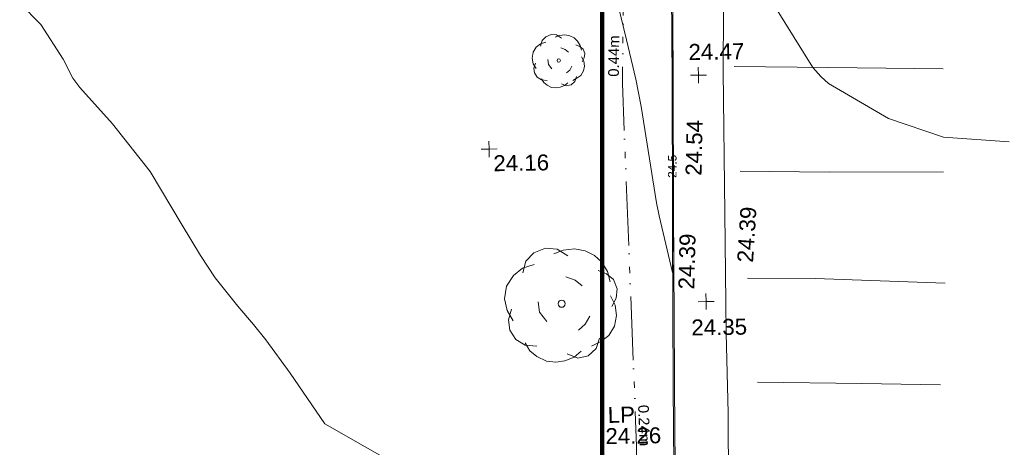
# Model space of a CAD drawing. Header units: millimetres. Extents: x -290717 to 520720, y -88450 to 287762.
# Tile 51 of 256: x -136183 to -113045, y -18887 to -8846. Entities that reach past the tile are written whole.
import ezdxf

# ---------------------------------------------------------------- set-up
doc = ezdxf.new("R2010")
doc.units = ezdxf.units.MM
doc.linetypes.add('IMPORT-UG_ELEC_STREET LIGHTING_QLB2 _2_', pattern=[2700, 1500, -300, 0, -250, 150, -300, 0, -200])
for name, color, linetype, lineweight, true_color in [('00_TOPO_FURN_LAMP_POST', 7, 'Continuous', 9, 0x666666), ('00_TOPO_KERB_BOTTOM', 1, 'Continuous', 9, 0xff0000), ('00_TOPO_KERB_TOP', 7, 'Continuous', 9, 0xa500a5), ('00_TOPO_LEVEL_SPOT', 7, 'Continuous', 9, 0x666666), ('00_TOPO_ROAD_MARKING_WHITE_CONTINUOUS', 7, 'Continuous', 9, 0x999999), ('00_TOPO_TREE', 7, 'Continuous', 9, 0x666666), ('01_DTM_CONTOUR_MNR', 7, 'Continuous', 9, 0xa5a552), ('01_DTM_CONTOUR_MNR_LABELS', 7, 'Continuous', 9, 0xa5a552), ('12333-PUM-2D-U-0001-C01 - Rev2_REVIT IMPORT_dwg', 7, 'Continuous', 9, 0x767676), ('A_RHA_Line', 7, 'Continuous', 9, 0x00a600), ('PUM-ELECTRIC-SL-QLB2', 7, 'IMPORT-UG_ELEC_STREET LIGHTING_QLB2 _2_', 9, 0xff7f7f)]:
    doc.layers.add(name, color=color, linetype=linetype, lineweight=lineweight, true_color=true_color)
doc.layers.add('00_TOPO_SURFACE', color=7, linetype='Continuous', lineweight=9)
doc.styles.add('Arial_1', font='arial.ttf', dxfattribs={"height": 250})
doc.styles.add('Swis721 Lt BT_1', font='swissl.ttf', dxfattribs={"height": 200})
doc.styles.add('Swis721 Lt BT_2', font='swissl.ttf', dxfattribs={"height": 375})

# ---------------------------------------------------------------- blocks, each defined once
blk = doc.blocks.new('12333-PUM-2D-U-0001-C01 - Rev2_REVIT IMPORT_dwg_CONIFEROUS_TREE-2077116-Site Location Plan Existing')
at = {"layer": '00_TOPO_TREE', "color": 254, "true_color": 0xcccccc, "flags": 128}
for points in [[(533777358, 725542802), (533777440, 725543076), (533777632, 725543267), (533777905, 725543377), (533778179, 725543349), (533778425, 725543185)], [(533778097, 725543240), (533778316, 725543322), (533778589, 725543349), (533778836, 725543295), (533779054, 725543185), (533779219, 725543021), (533779355, 725542802), (533779410, 725542556)], [(533777112, 725541680), (533776975, 725541927), (533776920, 725542200), (533776975, 725542501), (533777139, 725542747), (533777358, 725542912), (533777632, 725542994)], [(533779136, 725542830), (533779328, 725542747), (533779492, 725542611), (533779574, 725542392), (533779547, 725542173), (533779437, 725541981)], [(533778370, 725542693), (533778589, 725542611), (533778753, 725542474)], [(533777905, 725541653), (533777741, 725541872), (533777714, 725542118)], [(533779410, 725542228), (533779520, 725542009), (533779547, 725541762), (533779492, 725541516), (533779355, 725541297), (533779164, 725541160), (533778945, 725541051)], [(533777659, 725541078), (533777385, 725541106), (533777166, 725541242), (533777030, 725541461), (533777002, 725541708), (533777084, 725541954)], [(533778918, 725541762), (533778808, 725541571), (533778644, 725541434)], [(533778699, 725540941), (533778535, 725540805), (533778316, 725540723), (533778097, 725540695), (533777878, 725540723), (533777659, 725540832), (533777495, 725540969), (533777385, 725541160)], [(533779136, 725541242), (533779054, 725540996), (533778863, 725540832), (533778617, 725540777), (533778370, 725540887)]]:
    blk.add_lwpolyline(points, dxfattribs=at)
at = {"layer": '00_TOPO_TREE', "color": 254, "true_color": 0xcccccc}
blk.add_circle((533778261, 725542063), 84.4, dxfattribs=at)
blk = doc.blocks.new('12333-PUM-2D-U-0001-C01 - Rev2_REVIT IMPORT_dwg_MM-2077200-Site Location Plan Existing')
at = {"layer": '00_TOPO_LEVEL_SPOT', "color": 254, "true_color": 0xcccccc, "flags": 128}
for points in [[(0, -500), (0, 0), (-500, 0)], [(500, 0), (0, 0), (0, 500)]]:
    blk.add_lwpolyline(points, dxfattribs=at)
blk = doc.blocks.new('12333-PUM-2D-U-0001-C01 - Rev2_REVIT IMPORT_dwg_CONIFEROUS_TREE-2077221-Site Location Plan Existing')
at = {"layer": '00_TOPO_TREE', "color": 254, "true_color": 0xcccccc, "flags": 128}
for points in [[(533777871, 725548120), (533777909, 725548248), (533777998, 725548337), (533778126, 725548388), (533778254, 725548376), (533778369, 725548299)], [(533778216, 725548324), (533778318, 725548363), (533778446, 725548376), (533778561, 725548350), (533778663, 725548299), (533778740, 725548222), (533778804, 725548120), (533778829, 725548005)], [(533777756, 725547596), (533777692, 725547711), (533777666, 725547839), (533777692, 725547979), (533777768, 725548094), (533777871, 725548171), (533777998, 725548209)], [(533778344, 725548069), (533778446, 725548030), (533778523, 725547966)], [(533778702, 725548133), (533778791, 725548094), (533778868, 725548030), (533778906, 725547928), (533778893, 725547826), (533778842, 725547736)], [(533778126, 725547583), (533778050, 725547685), (533778037, 725547800)], [(533778829, 725547851), (533778881, 725547749), (533778893, 725547634), (533778868, 725547519), (533778804, 725547417), (533778714, 725547353), (533778612, 725547302)], [(533778011, 725547314), (533777883, 725547327), (533777781, 725547391), (533777717, 725547493), (533777704, 725547608), (533777743, 725547724)], [(533778599, 725547634), (533778548, 725547545), (533778471, 725547481)], [(533778497, 725547250), (533778420, 725547187), (533778318, 725547148), (533778216, 725547135), (533778113, 725547148), (533778011, 725547199), (533777935, 725547263), (533777883, 725547353)], [(533778702, 725547391), (533778663, 725547276), (533778574, 725547199), (533778459, 725547174), (533778344, 725547225)]]:
    blk.add_lwpolyline(points, dxfattribs=at)
at = {"layer": '00_TOPO_TREE', "color": 254, "true_color": 0xcccccc}
blk.add_circle((533778292, 725547775), 39.4, dxfattribs=at)
blk = doc.blocks.new('12333-PUM-2D-U-0001-C01 - Rev2_REVIT IMPORT_dwg_MGS62954_T2_Galway_ITM_3d_Rev1-2077680-Site Location Plan Existing')
at = {"layer": '00_TOPO_KERB_BOTTOM', "color": 254, "true_color": 0xcccccc, "flags": 128}
blk.add_lwpolyline([(533780785, 725532944), (533780788, 725533120), (533780825, 725534681), (533780865, 725534697), (533780871, 725535052), (533780857, 725535575), (533780819, 725535617), (533780829, 725536438), (533780844, 725536565), (533780859, 725537051), (533780863, 725537378), (533780867, 725538917), (533780897, 725541653), (533780929, 725544210), (533780974, 725547288), (533781022, 725551364)], dxfattribs=at)
at = {"layer": '00_TOPO_KERB_TOP', "color": 254, "true_color": 0xcccccc, "flags": 128}
blk.add_lwpolyline([(533780764, 725532940), (533780767, 725533121), (533780782, 725533991), (533780790, 725534413), (533780791, 725534673), (533780715, 725534887), (533780719, 725535576), (533780785, 725535649), (533780794, 725535977), (533780800, 725536440), (533780815, 725536568), (533780830, 725537052), (533780834, 725537379), (533780838, 725538917), (533780868, 725541653), (533780900, 725544211), (533780946, 725547288), (533780993, 725551364)], dxfattribs=at)
at = {"layer": '00_TOPO_ROAD_MARKING_WHITE_CONTINUOUS', "color": 254, "true_color": 0xcccccc, "flags": 128}
for points in [[(533782410, 725547560), (533784630, 725547500), (533787320, 725547420)], [(533782510, 725545100), (533784600, 725545040), (533787290, 725545000)], [(533782640, 725542590), (533784230, 725542550), (533787280, 725542390)], [(533782830, 725540140), (533785280, 725540070), (533787130, 725540000)]]:
    blk.add_lwpolyline(points, dxfattribs=at)
at = {"layer": '00_TOPO_SURFACE', "color": 254, "true_color": 0xcccccc, "flags": 128}
blk.add_lwpolyline([(533782723, 725586673), (533782595, 725579545), (533782448, 725572529), (533782405, 725570884), (533782416, 725568057), (533782402, 725565389), (533782475, 725563004), (533782406, 725558130), (533782328, 725554418), (533782252, 725551737), (533782150, 725547460), (533782136, 725544120), (533782114, 725541311), (533782128, 725539424), (533782085, 725536058), (533782075, 725533788), (533780805, 725533850)], dxfattribs=at)
at = {"layer": '01_DTM_CONTOUR_MNR', "color": 254, "true_color": 0xcccccc, "flags": 128}
for points in [[(533788839, 725545680), (533787300, 725545821), (533786018, 725546281), (533784625, 725547121), (533784443, 725547289), (533784260, 725547510), (533782770, 725550010)], [(533781000, 725549330), (533780974, 725548022), (533780961, 725547290), (533780942, 725546084), (533780927, 725545239), (533780908, 725544210), (533780900, 725543723), (533780880, 725542750), (533780587, 725544089), (533780533, 725544394), (533780213, 725546665), (533780098, 725547309), (533779891, 725548234), (533779484, 725550060)], [(533774525, 725538226), (533772650, 725539340), (533771851, 725540541), (533771294, 725541340), (533771014, 725541704), (533770650, 725542136), (533770127, 725542817), (533769792, 725543340), (533769377, 725544067), (533768650, 725545340), (533767778, 725546468), (533767026, 725547340), (533766872, 725547562), (533766650, 725548007), (533766142, 725548832), (533765650, 725549340)]]:
    blk.add_lwpolyline(points, dxfattribs=at)
for name in ['12333-PUM-2D-U-0001-C01 - Rev2_REVIT IMPORT_dwg_CONIFEROUS_TREE-2077221-Site Location Plan Existing', '12333-PUM-2D-U-0001-C01 - Rev2_REVIT IMPORT_dwg_CONIFEROUS_TREE-2077116-Site Location Plan Existing']:
    blk.add_blockref(name, (0, 0))
at = {"xscale": 0.375, "yscale": 0.375, "zscale": 0.375}
for p in [(533781567, 725547374), (533776618, 725545723), (533781656, 725542054)]:
    blk.add_blockref('12333-PUM-2D-U-0001-C01 - Rev2_REVIT IMPORT_dwg_MM-2077200-Site Location Plan Existing', p, dxfattribs=at)
at = {"layer": '00_TOPO_FURN_LAMP_POST', "char_height": 375, "attachment_point": 1, "line_spacing_factor": 1.005062, "style": 'Swis721 Lt BT_2'}
for s, insert, width in [('LP', (533779297, 725539620), 707.59), ('24.26', (533779235, 725539122), 1495.9)]:
    blk.add_mtext(s, dxfattribs=dict(at, insert=insert, width=width))
at = {"layer": '00_TOPO_KERB_BOTTOM', "color": 251, "true_color": 0x666666, "insert": (533781009, 725542355), "char_height": 375, "width": 1495.9, "attachment_point": 1, "rotation": 87.668, "line_spacing_factor": 1.005062, "style": 'Swis721 Lt BT_2'}
blk.add_mtext('24.39', dxfattribs=at)
at = {"layer": '00_TOPO_KERB_TOP', "color": 251, "true_color": 0x666666, "insert": (533781223, 725545021), "char_height": 375, "width": 1495.9, "attachment_point": 1, "rotation": 87.668, "line_spacing_factor": 1.005062, "style": 'Swis721 Lt BT_2'}
blk.add_mtext('24.54', dxfattribs=at)
at = {"layer": '00_TOPO_LEVEL_SPOT', "char_height": 375, "width": 1495.9, "attachment_point": 1, "line_spacing_factor": 1.005062, "style": 'Swis721 Lt BT_2'}
for s, insert in [('24.47', (533781345, 725548108)), ('24.16', (533776713, 725545576)), ('24.35', (533781298, 725541638))]:
    blk.add_mtext(s, dxfattribs=dict(at, insert=insert))
at = {"layer": '00_TOPO_SURFACE', "color": 251, "true_color": 0x666666, "insert": (533782400, 725542972), "char_height": 375, "width": 1495.9, "attachment_point": 1, "rotation": 85.3748, "line_spacing_factor": 1.005062, "style": 'Swis721 Lt BT_2'}
blk.add_mtext('24.39', dxfattribs=at)
at = {"layer": '01_DTM_CONTOUR_MNR_LABELS', "color": 251, "true_color": 0x666666, "insert": (533780816, 725545245), "char_height": 200, "width": 620.51, "attachment_point": 2, "rotation": 88.9705, "line_spacing_factor": 1.005062, "style": 'Swis721 Lt BT_1'}
blk.add_mtext('24.5', dxfattribs=at)
blk = doc.blocks.new('12333-PUM-2D-U-0001-C01 - Rev2_REVIT IMPORT_dwg-1620468-Site Location Plan Existing')
at = {"layer": 'PUM-ELECTRIC-SL-QLB2', "color": 254, "true_color": 0xffd4d4, "flags": 128}
blk.add_lwpolyline([(139066, -83096), (138711, -82751), (138885, -77178), (138698, -68635), (138978, -58870), (138758, -51980), (139237, -41346)], dxfattribs=at)
blk.add_blockref('12333-PUM-2D-U-0001-C01 - Rev2_REVIT IMPORT_dwg_MGS62954_T2_Galway_ITM_3d_Rev1-2077680-Site Location Plan Existing', (-533641080, -725615854))
at = {"layer": 'PUM-ELECTRIC-SL-QLB2', "char_height": 250, "width": 1160.03, "attachment_point": 2, "line_spacing_factor": 0.941778, "style": 'Arial_1'}
for s, insert, rotation in [('0.44m', (138381, -67994), 88.3576), ('0.24m', (139196, -76682), 271.254)]:
    blk.add_mtext(s, dxfattribs=dict(at, insert=insert, rotation=rotation))

msp = doc.modelspace()

# ---------------------------------------------------------------- linework, layer by layer
at = {"layer": 'A_RHA_Line', "color": 1, "lineweight": 140, "true_color": 0xff0000}
msp.add_line((-122493, 45632), (-122493, -30999), dxfattribs=at)

# ---------------------------------------------------------------- block references
at = {"layer": '12333-PUM-2D-U-0001-C01 - Rev2_REVIT IMPORT_dwg', "color": 254, "linetype": 'IMPORT-UG_ELEC_STREET LIGHTING_QLB2 _2_', "true_color": 0xffd4d4, "rotation": 0.9999999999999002}
msp.add_blockref('12333-PUM-2D-U-0001-C01 - Rev2_REVIT IMPORT_dwg-1620468-Site Location Plan Existing', (-261895, 55870), dxfattribs=at)

doc.saveas('drawing.dxf')
